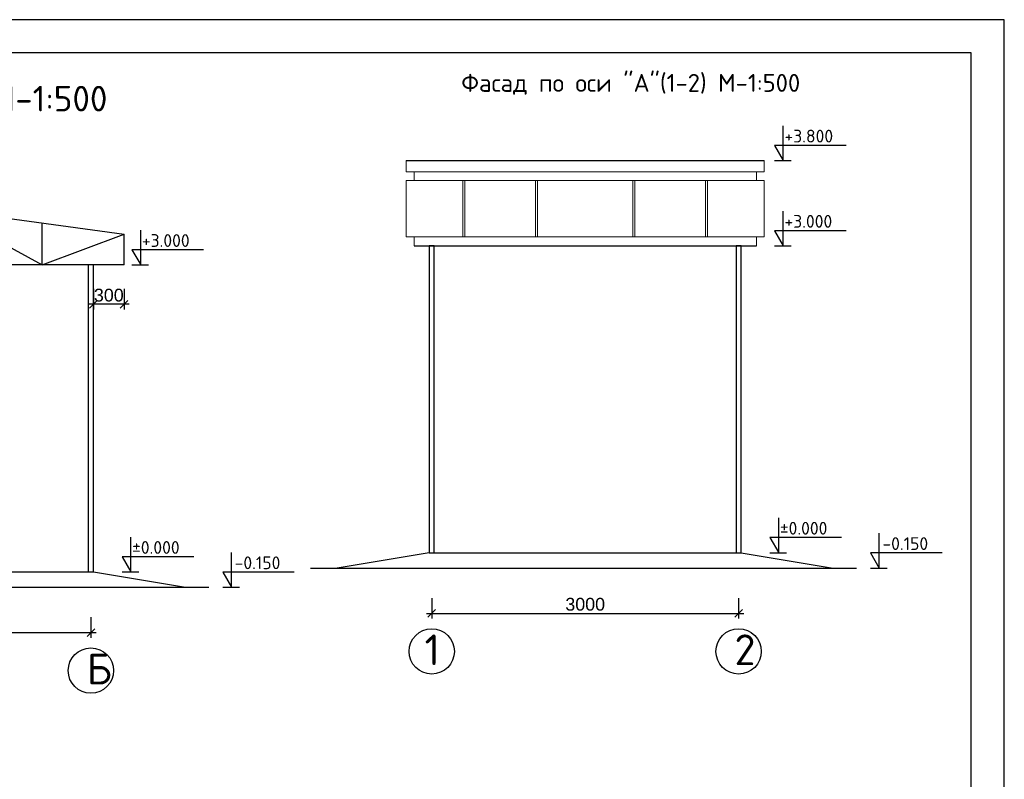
# Model space of a CAD drawing. Header units: millimetres. Extents: x 1527433 to 14789979, y -245576 to 11310.
# Tile 11 of 135: x 1783961 to 1803211, y -152355 to -137505. Entities that reach past the tile are written whole.
import ezdxf

# ---------------------------------------------------------------- set-up
doc = ezdxf.new("R2010")
doc.units = ezdxf.units.MM
doc.styles.get("Standard").update_dxf_attribs({"font": 'isocpeur.ttf', "height": 250})
doc.styles.add('ValeraTextStyle', font='isocpeur.ttf')
doc.styles.add('ГОСТ Б М-100', font='arial.ttf', dxfattribs={"height": 250})
doc.dimstyles.new('ГОСТ -М100', dxfattribs={"dimscale": 100, "dimtxt": 250, "dimasz": 1.5, "dimexe": 1, "dimexo": 1, "dimgap": 0.5, "dimtad": 1, "dimdec": 0, "dimlfac": -1, "dimtxsty": 'ГОСТ Б М-100', "dimblk": 'OBLIQUE', "dimcen": 1.5, "dimdle": 1, "dimclrd": 251, "dimclre": 256, "dimclrt": 251, "dimadec": 0, "dimazin": 0, "dimtfac": 1, "dimtdec": 0, "dimtmove": 0, "dimatfit": 3, "dimldrblk": 'OBLIQUE', "dimfxl": 6, "dimfxlon": 1, "dimfrac": 2, "dimlwd": -1, "dimlwe": -1, "dimarcsym": 0})

# ---------------------------------------------------------------- blocks, each defined once
blk = doc.blocks.new('_Oblique')
at = {"color": 0, "linetype": 'ByBlock', "lineweight": -2}
blk.add_line((-0.5, -0.5), (0.5, 0.5), dxfattribs=at)
blk = doc.blocks.new('*D900')
at = {"ltscale": 5, "transparency": 16777216}
for p, q in [((1779353, -149187), (1779353, -149587)), ((1785353, -149187), (1785353, -149587))]:
    blk.add_line(p, q, dxfattribs=at)
at = {"color": 251, "ltscale": 5, "transparency": 16777216}
blk.add_line((1779253, -149487), (1785453, -149487), dxfattribs=at)
at = {"layer": 'Defpoints', "color": 0, "ltscale": 5, "transparency": 16777216}
for p in [(1779353, -148300), (1785353, -148300), (1785353, -149487)]:
    blk.add_point(p, dxfattribs=at)
at = {"color": 251, "ltscale": 5, "transparency": 16777216, "xscale": 150, "yscale": 150, "zscale": 150, "rotation": 180}
blk.add_blockref('_Oblique', (1779353, -149487), dxfattribs=at)
at = {"color": 251, "ltscale": 5, "transparency": 16777216, "xscale": 150, "yscale": 150, "zscale": 150}
blk.add_blockref('_Oblique', (1785353, -149487), dxfattribs=at)
at = {"color": 251, "ltscale": 5, "transparency": 16777216, "insert": (1782353, -149309), "char_height": 250, "attachment_point": 5, "style": 'ГОСТ Б М-100'}
blk.add_mtext('3000', dxfattribs=at)
blk = doc.blocks.new('*D891')
at = {"ltscale": 5, "transparency": 16777216}
for p, q in [((1785403, -142768), (1785403, -143168)), ((1786003, -142768), (1786003, -143168))]:
    blk.add_line(p, q, dxfattribs=at)
at = {"color": 251, "ltscale": 5, "transparency": 16777216}
blk.add_line((1786103, -143068), (1785303, -143068), dxfattribs=at)
at = {"layer": 'Defpoints', "color": 0, "ltscale": 5, "transparency": 16777216}
for p in [(1785403, -142300), (1786003, -142300), (1785403, -143068)]:
    blk.add_point(p, dxfattribs=at)
at = {"color": 251, "ltscale": 5, "transparency": 16777216, "xscale": 150, "yscale": 150, "zscale": 150, "rotation": 180}
blk.add_blockref('_Oblique', (1785403, -143068), dxfattribs=at)
at = {"color": 251, "ltscale": 5, "transparency": 16777216, "xscale": 150, "yscale": 150, "zscale": 150}
blk.add_blockref('_Oblique', (1786003, -143068), dxfattribs=at)
at = {"color": 251, "ltscale": 5, "transparency": 16777216, "insert": (1785703, -142891), "char_height": 250, "attachment_point": 5, "style": 'ГОСТ Б М-100'}
blk.add_mtext('300', dxfattribs=at)
blk = doc.blocks.new('*D912')
at = {"ltscale": 5, "transparency": 16777216}
for p, q in [((1792017, -148811), (1792017, -149211)), ((1798017, -148811), (1798017, -149211))]:
    blk.add_line(p, q, dxfattribs=at)
at = {"color": 251, "ltscale": 5, "transparency": 16777216}
blk.add_line((1791917, -149111), (1798117, -149111), dxfattribs=at)
at = {"layer": 'Defpoints', "color": 0, "ltscale": 5, "transparency": 16777216}
for p in [(1792017, -147925), (1798017, -147925), (1798017, -149111)]:
    blk.add_point(p, dxfattribs=at)
at = {"color": 251, "ltscale": 5, "transparency": 16777216, "xscale": 150, "yscale": 150, "zscale": 150, "rotation": 180}
blk.add_blockref('_Oblique', (1792017, -149111), dxfattribs=at)
at = {"color": 251, "ltscale": 5, "transparency": 16777216, "xscale": 150, "yscale": 150, "zscale": 150}
blk.add_blockref('_Oblique', (1798017, -149111), dxfattribs=at)
at = {"color": 251, "ltscale": 5, "transparency": 16777216, "insert": (1795017, -148934), "char_height": 250, "attachment_point": 5, "style": 'ГОСТ Б М-100'}
blk.add_mtext('3000', dxfattribs=at)

msp = doc.modelspace()

# ---------------------------------------------------------------- linework, layer by layer
for p, q in [((1798890.545, -140258.456), (1798890.545, -139579.105)), ((1800117.769, -139963.914), (1798719.308, -139963.914)), ((1798719.308, -139963.914), (1798890.545, -140258.456)), ((1791517.128, -140258.456), (1798517.128, -140258.456)), ((1798719.308, -140258.456), (1799044.404, -140258.456)), ((1778802.845, -140713.958), (1786002.845, -141700.259)), ((1798890.545, -141924.956), (1798890.545, -141245.605)), ((1784402.845, -142300.259), (1784402.845, -141481.081)), ((1786327.086, -142300.259), (1786327.086, -141620.908)), ((1800117.769, -141630.414), (1798719.308, -141630.414)), ((1798719.308, -141630.414), (1798890.545, -141924.956)), ((1786002.845, -142300.259), (1786002.845, -141700.259)), ((1787554.309, -142005.717), (1786155.848, -142005.717)), ((1786155.848, -142005.717), (1786327.086, -142300.259)), ((1791671.128, -141924.956), (1798363.128, -141924.956)), ((1798719.308, -141924.956), (1799044.404, -141924.956)), ((1786002.845, -142300.259), (1778802.845, -142300.259)), ((1786155.848, -142300.259), (1786480.945, -142300.259)), ((1798800.547, -147924.956), (1798800.547, -147245.605)), ((1786136.264, -148300.259), (1786136.264, -147620.908)), ((1800027.771, -147630.414), (1798629.31, -147630.414)), ((1798629.31, -147630.414), (1798800.547, -147924.956)), ((1800766.812, -148224.956), (1800766.812, -147545.605)), ((1787363.487, -148005.717), (1785965.026, -148005.717)), ((1785965.026, -148005.717), (1786136.264, -148300.259)), ((1788102.528, -148600.259), (1788102.528, -147920.908)), ((1791967.128, -147924.956), (1790167.128, -148224.956)), ((1791967.128, -147924.956), (1798067.128, -147924.956)), ((1798067.128, -147924.956), (1799867.128, -148224.956)), ((1798629.31, -147924.956), (1798954.407, -147924.956)), ((1801994.035, -147930.414), (1800595.574, -147930.414)), ((1800595.574, -147930.414), (1800766.812, -148224.956)), ((1789647.764, -148224.956), (1800321.286, -148224.956)), ((1800595.574, -148224.956), (1800920.671, -148224.956)), ((1779302.845, -148300.259), (1785402.845, -148300.259)), ((1785402.845, -148300.259), (1787202.845, -148600.259)), ((1785965.026, -148300.259), (1786290.123, -148300.259)), ((1789329.752, -148305.717), (1787931.291, -148305.717)), ((1787931.291, -148305.717), (1788102.528, -148600.259)), ((1776983.481, -148600.259), (1787657.002, -148600.259)), ((1787931.291, -148600.259), (1788256.387, -148600.259))]:
    msp.add_line(p, q)
at = {"color": 0, "linetype": 'Continuous', "lineweight": 0, "extrusion": (0, 1, -1.83697e-16)}
for p, q in [((1791517.128, -140478.456), (1791517.128, -140258.456)), ((1798517.128, -140478.456), (1798517.128, -140258.456)), ((1798517.128, -140478.456), (1791517.128, -140478.456)), ((1791671.128, -140648.956), (1791671.128, -140478.456)), ((1798363.128, -140648.956), (1798363.128, -140478.456)), ((1791517.128, -141748.956), (1791517.128, -140648.956)), ((1798517.128, -140648.956), (1791517.128, -140648.956)), ((1792626.658, -141748.956), (1792626.658, -140648.956)), ((1792665.158, -141748.956), (1792665.158, -140648.956)), ((1794047.712, -141748.956), (1794047.712, -140648.956)), ((1794086.212, -141748.956), (1794086.212, -140648.956)), ((1795948.045, -141748.956), (1795948.045, -140648.956)), ((1795986.545, -141748.956), (1795986.545, -140648.956)), ((1797369.099, -141748.956), (1797369.099, -140648.956)), ((1797407.599, -141748.956), (1797407.599, -140648.956)), ((1798517.128, -141748.956), (1798517.128, -140648.956)), ((1791517.128, -141748.956), (1798517.128, -141748.956)), ((1791671.128, -141924.956), (1791671.128, -141748.956)), ((1798363.128, -141924.956), (1798363.128, -141748.956))]:
    msp.add_line(p, q, dxfattribs=at)
for points in [[(1761211.03, -167204.895), (1803211.03, -167204.895), (1803211.03, -137504.895), (1761211.03, -137504.895)], [(1763211.03, -166554.895), (1802561.03, -166554.895), (1802561.03, -138154.895), (1763211.03, -138154.895)], [(1791967.128, -147924.956), (1792067.128, -147924.956), (1792067.128, -141924.956), (1791967.128, -141924.956)], [(1797967.128, -147924.956), (1798067.128, -147924.956), (1798067.128, -141924.956), (1797967.128, -141924.956)], [(1785302.845, -148300.259), (1785402.845, -148300.259), (1785402.845, -142300.259), (1785302.845, -142300.259)]]:
    msp.add_lwpolyline(points, close=True)
msp.add_lwpolyline([(1778802.845, -140713.958), (1780402.845, -142300.259), (1782402.845, -141207.108), (1784402.845, -142300.259), (1786002.845, -141700.259)])
at = {"ltscale": 5}
for centre in [(1792017.128, -149854.626), (1798017.128, -149854.626), (1785352.845, -150229.929)]:
    msp.add_circle(centre, 443.37, dxfattribs=at)

# ---------------------------------------------------------------- texts
at = {"lineweight": 30, "insert": (1792594.718, -138565.493), "char_height": 350, "attachment_point": 1}
msp.add_mtext_dynamic_manual_height_columns('Фасад по оси "А"(1-2) М-1:500 ', width=6903.96509, gutter_width=1200, heights=[0], dxfattribs=at)
at = {"insert": (1782699.116, -139116.126), "char_height": 500, "width": 6980, "attachment_point": 5, "style": 'ValeraTextStyle'}
msp.add_mtext('Разрез 1-1. М-1:500 ', dxfattribs=at)
at = {"color": 42, "char_height": 250, "attachment_point": 1}
for s, insert in [('\\A1;+3.800', (1798913.171, -139655.434)), ('\\A1;+3.000', (1798913.171, -141321.934)), ('\\A1;+3.000', (1786349.712, -141697.237)), ('\\A1;%%P0.000', (1798823.173, -147321.934)), ('\\A1;-0.150', (1800828.434, -147621.934)), ('\\A1;%%P0.000', (1786158.89, -147697.237)), ('\\A1;-0.150', (1788164.15, -147997.237))]:
    msp.add_mtext_dynamic_manual_height_columns(s, width=1809.00043, gutter_width=1000, heights=[0], dxfattribs=dict(at, insert=insert))
at = {"ltscale": 5, "char_height": 600, "attachment_point": 1}
for s, width, insert in [('1', 358.64447, (1791876.806, -149522.946)), ('2', 600, (1797935.307, -149522.946)), ('Б', 600, (1785271.024, -149898.249))]:
    msp.add_mtext_dynamic_manual_height_columns(s, width=width, gutter_width=12.5, heights=[0], dxfattribs=dict(at, insert=insert))

# ---------------------------------------------------------------- dimensions: what is measured, and where the dimension line sits
at = {"ltscale": 5}
dim = msp.add_linear_dim(base=(1785402.845, -143068.334), p1=(1786002.845, -142300.259), p2=(1785402.845, -142300.259), dimstyle='ГОСТ -М100', override={"dimtxt": 500, "dimlfac": 0.5, "dimfxl": 3}, dxfattribs=at)
dim.commit()
dim.dimension.update_dxf_attribs({"geometry": '*D891', "text_midpoint": (1785702.845, -143068.334), "dimtype": 160})
for base, p1, p2, picture, middle in [((1798017.128, -149111.256), (1792017.128, -147924.956), (1798017.128, -147924.956), '*D912', (1795017.128, -148933.527)), ((1785352.845, -149486.559), (1779352.845, -148300.259), (1785352.845, -148300.259), '*D900', (1782352.845, -149308.83))]:
    dim = msp.add_linear_dim(base=base, p1=p1, p2=p2, dimstyle='ГОСТ -М100', override={"dimtxt": 500, "dimlfac": 0.5, "dimfxl": 3}, dxfattribs=at)
    dim.commit()
    dim.dimension.update_dxf_attribs({"geometry": picture, "text_midpoint": middle})

doc.saveas('drawing.dxf')
